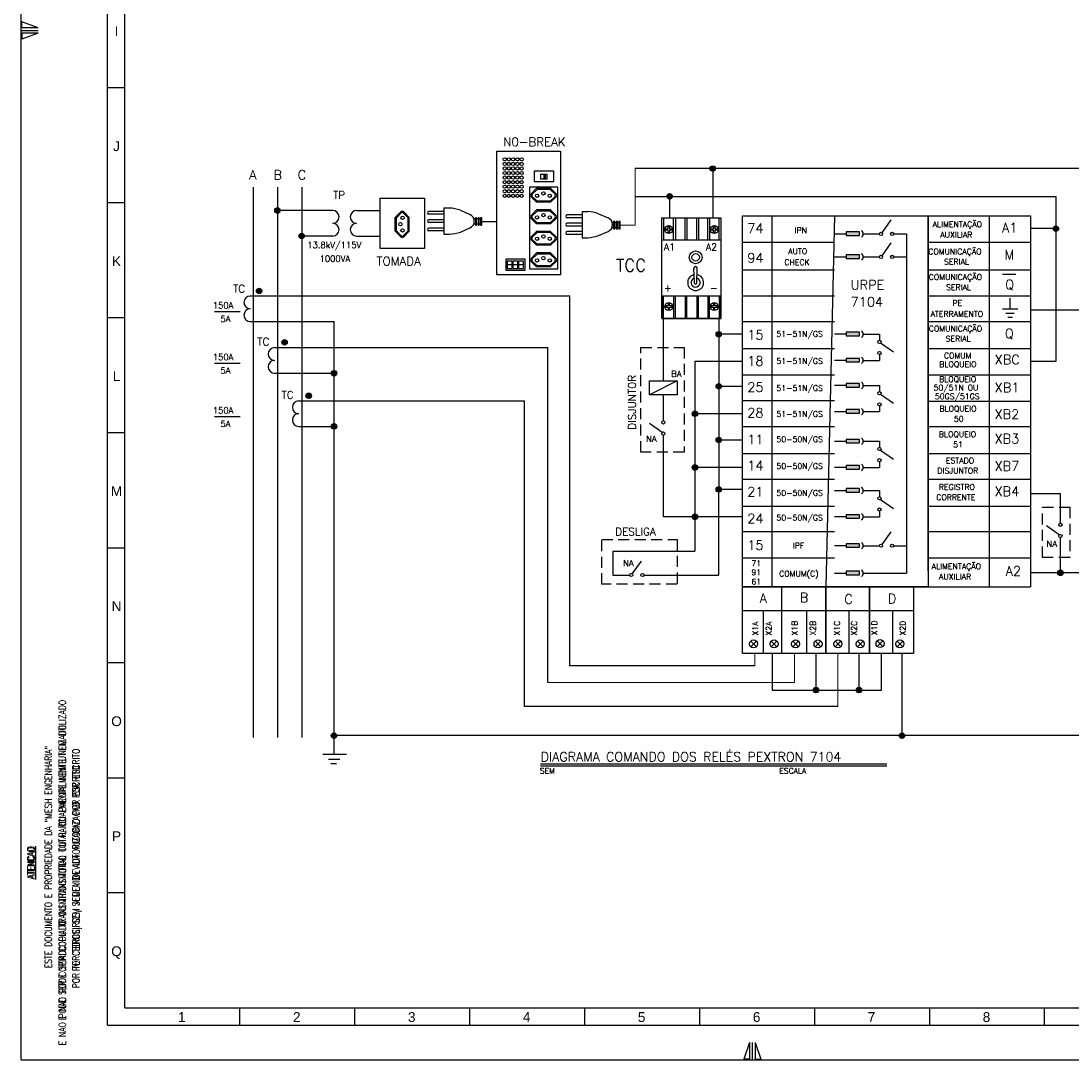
# Model space of a CAD drawing. Header units: millimetres. Extents: x 4701 to 5972, y 985 to 1750.
# Tile 1 of 9: x 4701 to 5004, y 1057 to 1357. Entities that reach past the tile are written whole.
import ezdxf
from ezdxf.enums import TextEntityAlignment as Align

# ---------------------------------------------------------------- set-up
doc = ezdxf.new("R2010")
doc.units = ezdxf.units.MM
doc.linetypes.add('DASHED', pattern=[19.05, 12.7, -6.35])
for name, color, linetype in [('CT00035', 2, 'Continuous'), ('HACHURAS', 6, 'Continuous'), ('PEN1', 1, 'Continuous'), ('PEN2', 2, 'Continuous'), ('PEN3', 3, 'Continuous'), ('PEN4', 4, 'Continuous'), ('PEN6', 6, 'Continuous'), ('TEXTO 2', 2, 'Continuous'), ('TEXTO 4', 4, 'Continuous'), ('TEXTO3', 3, 'Continuous')]:
    doc.layers.add(name, color=color, linetype=linetype)
doc.styles.add('ROMANS', font='romans.shx', dxfattribs={"height": 1.8})
doc.styles.add('ROMANS1', font='romans.shx', dxfattribs={"height": 1.8})
doc.styles.add('TEXTO STAHL', font='arial.ttf')

msp = doc.modelspace()

# ---------------------------------------------------------------- hatches: boundary and pattern name
at = {"layer": 'PEN1'}
for points in [[(4942.57, 1296.16), (4938.69, 1296.16), (4938.69, 1295.14), (4942.57, 1295.14)], [(4942.57, 1289.52), (4938.69, 1289.52), (4938.69, 1288.5), (4942.57, 1288.5)], [(4942.57, 1267.23), (4938.69, 1267.23), (4938.69, 1266.21), (4942.57, 1266.21)], [(4942.57, 1259.69), (4938.69, 1259.69), (4938.69, 1258.67), (4942.57, 1258.67)], [(4942.57, 1252.44), (4938.69, 1252.44), (4938.69, 1251.41), (4942.57, 1251.41)], [(4942.57, 1244.9), (4938.69, 1244.9), (4938.69, 1243.88), (4942.57, 1243.88)], [(4942.57, 1236.33), (4938.69, 1236.33), (4938.69, 1235.31), (4942.57, 1235.31)], [(4942.57, 1228.79), (4938.69, 1228.79), (4938.69, 1227.77), (4942.57, 1227.77)], [(4942.57, 1222.11), (4938.69, 1222.11), (4938.69, 1221.09), (4942.57, 1221.09)], [(4942.57, 1214.57), (4938.69, 1214.57), (4938.69, 1213.55), (4942.57, 1213.55)], [(4942.57, 1206.22), (4938.69, 1206.22), (4938.69, 1205.2), (4942.57, 1205.2)], [(4942.57, 1198.27), (4938.69, 1198.27), (4938.69, 1197.25), (4942.57, 1197.25)]]:
    msp.add_hatch(color=256, dxfattribs=at).paths.add_polyline_path(points)
at = {"layer": 'PEN3'}
h = msp.add_hatch(color=256, dxfattribs=at)
h.paths.add_polyline_path([(4900.22, 1315.23, 0.414214), (4899.43, 1314.44), (4900.22, 1314.44)])
h.paths.add_polyline_path([(4900.22, 1315.23), (4900.22, 1314.44), (4901, 1314.44, 0.414214)])
h.paths.add_polyline_path([(4901, 1314.44), (4899.43, 1314.44, 1)])
h = msp.add_hatch(color=256, dxfattribs=at)
h.paths.add_polyline_path([(4887.77, 1307.21, 0.414214), (4886.99, 1306.42), (4887.77, 1306.42)])
h.paths.add_polyline_path([(4887.77, 1307.21), (4887.77, 1306.42), (4888.56, 1306.42, 0.414214)])
h.paths.add_polyline_path([(4888.56, 1306.42), (4886.99, 1306.42, 1)])
h = msp.add_hatch(color=256, dxfattribs=at)
h.paths.add_polyline_path([(4774.62, 1303.14, 0.414214), (4773.83, 1302.35), (4774.62, 1302.35)])
h.paths.add_polyline_path([(4774.62, 1303.14), (4774.62, 1302.35), (4775.41, 1302.35, 0.414214)])
h.paths.add_polyline_path([(4775.41, 1302.35), (4773.83, 1302.35, 1)])
h = msp.add_hatch(color=256, dxfattribs=at)
h.paths.add_polyline_path([(4999.21, 1297.9, 0.414214), (4998.43, 1297.11), (4999.21, 1297.11)])
h.paths.add_polyline_path([(4999.21, 1297.9), (4999.21, 1297.11), (5000, 1297.11, 0.414214)])
h.paths.add_polyline_path([(5000, 1297.11), (4998.43, 1297.11, 1)])
h = msp.add_hatch(color=256, dxfattribs=at)
h.paths.add_polyline_path([(4781.62, 1295.76, 0.414214), (4780.83, 1294.98), (4781.62, 1294.98)])
h.paths.add_polyline_path([(4781.62, 1295.76), (4781.62, 1294.98), (4782.41, 1294.98, 0.414214)])
h.paths.add_polyline_path([(4782.41, 1294.98), (4780.83, 1294.98, 1)])
h = msp.add_hatch(color=256, dxfattribs=at)
h.paths.add_polyline_path([(4769.33, 1279.92, 0.414214), (4768.54, 1279.13), (4769.33, 1279.13)])
h.paths.add_polyline_path([(4769.33, 1279.92), (4769.33, 1279.13), (4770.11, 1279.13, 0.414214)])
h.paths.add_polyline_path([(4770.11, 1279.13), (4768.54, 1279.13, 1)])
h = msp.add_hatch(color=256, dxfattribs=at)
h.paths.add_polyline_path([(4901.95, 1267.45, 0.414214), (4901.17, 1266.66), (4901.95, 1266.66)])
h.paths.add_polyline_path([(4901.95, 1267.45), (4901.95, 1266.66), (4902.74, 1266.66, 0.414214)])
h.paths.add_polyline_path([(4902.74, 1266.66), (4901.17, 1266.66, 1)])
h = msp.add_hatch(color=256, dxfattribs=at)
h.paths.add_polyline_path([(4776.68, 1265.09, 0.414214), (4775.89, 1264.3), (4776.68, 1264.3)])
h.paths.add_polyline_path([(4776.68, 1265.09), (4776.68, 1264.3), (4777.47, 1264.3, 0.414214)])
h.paths.add_polyline_path([(4777.47, 1264.3), (4775.89, 1264.3, 1)])
h = msp.add_hatch(color=256, dxfattribs=at)
h.paths.add_polyline_path([(4790.95, 1256.2, 0.414214), (4790.16, 1255.41), (4790.95, 1255.41)])
h.paths.add_polyline_path([(4790.95, 1256.2), (4790.95, 1255.41), (4791.74, 1255.41, 0.414214)])
h.paths.add_polyline_path([(4791.74, 1255.41), (4790.16, 1255.41, 1)])
h = msp.add_hatch(color=256, dxfattribs=at)
h.paths.add_polyline_path([(4901.95, 1252.4, 0.414214), (4901.17, 1251.61), (4901.95, 1251.61)])
h.paths.add_polyline_path([(4901.95, 1252.4), (4901.95, 1251.61), (4902.74, 1251.61, 0.414214)])
h.paths.add_polyline_path([(4902.74, 1251.61), (4901.17, 1251.61, 1)])
h = msp.add_hatch(color=256, dxfattribs=at)
h.paths.add_polyline_path([(4783.64, 1249.68, 0.414214), (4782.85, 1248.9), (4783.64, 1248.9)])
h.paths.add_polyline_path([(4783.64, 1249.68), (4783.64, 1248.9), (4784.43, 1248.9, 0.414214)])
h.paths.add_polyline_path([(4784.43, 1248.9), (4782.85, 1248.9, 1)])
h = msp.add_hatch(color=256, dxfattribs=at)
h.paths.add_polyline_path([(4895.07, 1244.49, 0.414214), (4894.28, 1243.7), (4895.07, 1243.7)])
h.paths.add_polyline_path([(4895.07, 1244.49), (4895.07, 1243.7), (4895.86, 1243.7, 0.414214)])
h.paths.add_polyline_path([(4895.86, 1243.7), (4894.28, 1243.7, 1)])
h = msp.add_hatch(color=256, dxfattribs=at)
h.paths.add_polyline_path([(4790.95, 1240.83, 0.414214), (4790.16, 1240.04), (4790.95, 1240.04)])
h.paths.add_polyline_path([(4790.95, 1240.83), (4790.95, 1240.04), (4791.74, 1240.04, 0.414214)])
h.paths.add_polyline_path([(4791.74, 1240.04), (4790.16, 1240.04, 1)])
h = msp.add_hatch(color=256, dxfattribs=at)
h.paths.add_polyline_path([(4901.95, 1236.91, 0.414214), (4901.17, 1236.12), (4901.95, 1236.12)])
h.paths.add_polyline_path([(4901.95, 1236.91), (4901.95, 1236.12), (4902.74, 1236.12, 0.414214)])
h.paths.add_polyline_path([(4902.74, 1236.12), (4901.17, 1236.12, 1)])
h = msp.add_hatch(color=256, dxfattribs=at)
h.paths.add_polyline_path([(4895.07, 1229, 0.414214), (4894.28, 1228.21), (4895.07, 1228.21)])
h.paths.add_polyline_path([(4895.07, 1229), (4895.07, 1228.21), (4895.86, 1228.21, 0.414214)])
h.paths.add_polyline_path([(4895.86, 1228.21), (4894.28, 1228.21, 1)])
h = msp.add_hatch(color=256, dxfattribs=at)
h.paths.add_polyline_path([(4901.95, 1222.67, 0.414214), (4901.17, 1221.88), (4901.95, 1221.88)])
h.paths.add_polyline_path([(4901.95, 1222.67), (4901.95, 1221.88), (4902.74, 1221.88, 0.414214)])
h.paths.add_polyline_path([(4902.74, 1221.88), (4901.17, 1221.88, 1)])
h = msp.add_hatch(color=256, dxfattribs=at)
h.paths.add_polyline_path([(4895.07, 1214.76, 0.414214), (4894.28, 1213.97), (4895.07, 1213.97)])
h.paths.add_polyline_path([(4895.07, 1214.76), (4895.07, 1213.97), (4895.86, 1213.97, 0.414214)])
h.paths.add_polyline_path([(4895.86, 1213.97), (4894.28, 1213.97, 1)])
h = msp.add_hatch(color=256, dxfattribs=at)
h.paths.add_polyline_path([(5000.53, 1198.6, 0.414214), (4999.75, 1197.82), (5000.53, 1197.82)])
h.paths.add_polyline_path([(5000.53, 1198.6), (5000.53, 1197.82), (5001.32, 1197.82, 0.414214)])
h.paths.add_polyline_path([(5001.32, 1197.82), (4999.75, 1197.82, 1)])
h = msp.add_hatch(color=256, dxfattribs=at)
h.paths.add_polyline_path([(4929.21, 1163.99, 0.414214), (4929.99, 1163.2), (4929.99, 1163.99)])
h.paths.add_polyline_path([(4929.21, 1163.99), (4929.99, 1163.99), (4929.99, 1164.78, 0.414214)])
h.paths.add_polyline_path([(4929.99, 1164.78), (4929.99, 1163.2, 1)])
h = msp.add_hatch(color=256, dxfattribs=at)
h.paths.add_polyline_path([(4941.62, 1163.99, 0.414214), (4942.41, 1163.2), (4942.41, 1163.99)])
h.paths.add_polyline_path([(4941.62, 1163.99), (4942.41, 1163.99), (4942.41, 1164.78, 0.414214)])
h.paths.add_polyline_path([(4942.41, 1164.78), (4942.41, 1163.2, 1)])
h = msp.add_hatch(color=256, dxfattribs=at)
h.paths.add_polyline_path([(4790.95, 1151.64, 0.414214), (4790.16, 1150.85), (4790.95, 1150.85)])
h.paths.add_polyline_path([(4790.95, 1151.64), (4790.95, 1150.85), (4791.74, 1150.85, 0.414214)])
h.paths.add_polyline_path([(4791.74, 1150.85), (4790.16, 1150.85, 1)])
h = msp.add_hatch(color=256, dxfattribs=at)
h.paths.add_polyline_path([(4954.8, 1151.64, 0.414214), (4954.02, 1150.85), (4954.8, 1150.85)])
h.paths.add_polyline_path([(4954.8, 1151.64), (4954.8, 1150.85), (4955.59, 1150.85, 0.414214)])
h.paths.add_polyline_path([(4955.59, 1150.85), (4954.02, 1150.85, 1)])

# ---------------------------------------------------------------- linework, layer by layer
at = {"layer": 'HACHURAS'}
for p, q in [((4949.06, 1295.94), (4951.67, 1299.63)), ((4949.06, 1289.31), (4951.67, 1292.99)), ((4948.66, 1264.14), (4952.35, 1261.53)), ((4948.66, 1249.34), (4952.35, 1246.73)), ((4885.6, 1238.28), (4881.92, 1240.89)), ((4948.66, 1233.23), (4952.35, 1230.62)), ((4948.66, 1219.01), (4952.35, 1216.41)), ((4949.06, 1206), (4951.67, 1209.69)), ((5000.18, 1208.75), (4996.49, 1211.36)), ((4877.01, 1197.55), (4879.62, 1201.23))]:
    msp.add_line(p, q, dxfattribs=at)
at = {"layer": 'PEN1'}
for p, q in [((4700.64, 1057.28), (4700.64, 1651.28)), ((4730.64, 1072.28), (4730.64, 1636.28)), ((4700.64, 1354.28), (4705.64, 1354.28)), ((4700.91, 1355.09), (4700.91, 1356.75)), ((4705.64, 1355.09), (4700.91, 1356.75)), ((4705.64, 1355.09), (4700.91, 1355.09)), ((4705.64, 1353.46), (4700.91, 1353.46)), ((4700.91, 1353.46), (4700.91, 1351.8)), ((4705.64, 1353.46), (4700.91, 1351.8)), ((4730.64, 1337.69), (4725.64, 1337.69)), ((4730.64, 1304.51), (4725.64, 1304.51)), ((4917.23, 1300.84), (4917.23, 1193.75)), ((4935.37, 1300.84), (4932.8, 1193.75)), ((4962.32, 1300.84), (4991.87, 1300.84)), ((4962.32, 1198.38), (4962.32, 1300.84)), ((4979.98, 1300.84), (4979.98, 1193.75)), ((4991.87, 1300.84), (4991.87, 1193.75)), ((4935.37, 1295.65), (4938.69, 1295.65)), ((4908.83, 1293.24), (4935.37, 1293.24)), ((4962.32, 1293.24), (4991.87, 1293.24)), ((4935.37, 1289.01), (4938.69, 1289.01)), ((4908.83, 1285.26), (4935.37, 1285.26)), ((4962.32, 1285.26), (4991.87, 1285.26)), ((4908.83, 1277.69), (4935.37, 1277.69)), ((4962.32, 1277.69), (4991.87, 1277.69)), ((4756.47, 1273.21), (4763.88, 1273.21)), ((4730.64, 1271.34), (4725.64, 1271.34)), ((4908.83, 1270.31), (4935.37, 1270.31)), ((4962.32, 1270.31), (4991.87, 1270.31)), ((4908.83, 1262.53), (4935.37, 1262.53)), ((4962.32, 1262.53), (4991.87, 1262.53)), ((4756.47, 1258.31), (4763.88, 1258.31)), ((4908.83, 1254.96), (4935.37, 1254.96)), ((4962.32, 1254.96), (4991.87, 1254.96)), ((4889.96, 1253.21), (4881.96, 1249.21)), ((4908.83, 1247.58), (4935.37, 1247.58)), ((4962.32, 1247.3), (4991.87, 1247.3)), ((4756.47, 1242.94), (4763.88, 1242.94)), ((4908.83, 1240), (4935.37, 1240)), ((4962.32, 1240), (4991.87, 1240)), ((4730.64, 1238.16), (4725.64, 1238.16)), ((4908.83, 1232.23), (4935.37, 1232.23)), ((4962.32, 1232.23), (4991.87, 1232.23)), ((4908.83, 1224.85), (4935.37, 1224.85)), ((4962.32, 1224.85), (4991.87, 1224.85)), ((4908.83, 1217.08), (4935.37, 1217.08)), ((4962.32, 1217.08), (4991.87, 1217.08)), ((4908.83, 1209.7), (4935.37, 1209.7)), ((4962.32, 1209.7), (4991.87, 1209.7)), ((4730.64, 1204.98), (4725.64, 1204.98)), ((4908.83, 1202.12), (4935.37, 1202.12)), ((4962.32, 1202.12), (4991.87, 1202.12)), ((4908.83, 1193.75), (4991.87, 1193.75)), ((4908.83, 1186.98), (4958.12, 1186.98)), ((4914.78, 1186.98), (4914.78, 1174.51)), ((4927.3, 1186.98), (4927.3, 1174.51)), ((4939.47, 1186.98), (4939.47, 1174.51)), ((4952.03, 1186.98), (4952.03, 1174.51)), ((4911.17, 1176.51), (4912.8, 1178.14)), ((4912.8, 1176.51), (4911.17, 1178.14)), ((4917.09, 1176.51), (4918.72, 1178.14)), ((4918.72, 1176.51), (4917.09, 1178.14)), ((4923.3, 1176.51), (4924.94, 1178.14)), ((4924.94, 1176.51), (4923.3, 1178.14)), ((4929.77, 1176.51), (4931.4, 1178.14)), ((4931.4, 1176.51), (4929.77, 1178.14)), ((4935.51, 1176.51), (4937.15, 1178.14)), ((4937.15, 1176.51), (4935.51, 1178.14)), ((4941.95, 1176.51), (4943.58, 1178.14)), ((4943.58, 1176.51), (4941.95, 1178.14)), ((4947.66, 1176.59), (4949.29, 1178.23)), ((4949.29, 1176.59), (4947.66, 1178.23)), ((4953.39, 1176.51), (4955.03, 1178.14)), ((4955.03, 1176.51), (4953.39, 1178.14)), ((4730.64, 1171.81), (4725.64, 1171.81)), ((4730.64, 1138.63), (4725.64, 1138.63)), ((4730.64, 1105.46), (4725.64, 1105.46)), ((4730.64, 1072.28), (5526.64, 1072.28)), ((4763.81, 1067.28), (4763.81, 1072.28)), ((4796.97, 1067.28), (4796.97, 1072.28)), ((4830.14, 1067.28), (4830.14, 1072.28)), ((4863.31, 1067.28), (4863.31, 1072.28)), ((4896.47, 1067.28), (4896.47, 1072.28)), ((4929.64, 1067.28), (4929.64, 1072.28)), ((4962.81, 1067.28), (4962.81, 1072.28)), ((4995.97, 1067.28), (4995.97, 1072.28)), ((4910.82, 1062.28), (4909.16, 1057.55)), ((4910.82, 1062.28), (4910.82, 1057.55)), ((4911.64, 1057.28), (4911.64, 1062.28)), ((4912.45, 1062.28), (4912.45, 1057.55)), ((4912.45, 1062.28), (4914.11, 1057.55)), ((4700.64, 1057.28), (5541.64, 1057.28)), ((4910.82, 1057.55), (4909.16, 1057.55)), ((4912.45, 1057.55), (4914.11, 1057.55))]:
    msp.add_line(p, q, dxfattribs=at)
at = {"layer": 'PEN1', "color": 1}
for p, q in [((4849.41, 1308.75), (4847.8, 1307.19)), ((4853.43, 1308.75), (4849.41, 1308.75)), ((4853.43, 1308.75), (4855.04, 1307.19)), ((4849.41, 1304.73), (4847.8, 1306.28)), ((4849.55, 1308.42), (4848.03, 1306.95)), ((4849.55, 1305.06), (4848.03, 1306.52)), ((4853.3, 1308.42), (4849.55, 1308.42)), ((4853.3, 1308.42), (4854.81, 1306.95)), ((4853.3, 1305.06), (4854.81, 1306.52)), ((4853.43, 1304.73), (4855.04, 1306.28)), ((4853.43, 1304.73), (4849.41, 1304.73)), ((4853.43, 1304.73), (4849.41, 1304.73)), ((4853.3, 1305.06), (4849.55, 1305.06)), ((4808.62, 1300.37), (4810.18, 1301.98)), ((4808.62, 1296.35), (4808.62, 1300.37)), ((4808.95, 1300.23), (4810.41, 1301.75)), ((4808.95, 1296.48), (4808.95, 1300.23)), ((4812.31, 1300.23), (4810.85, 1301.75)), ((4812.64, 1300.37), (4811.09, 1301.98)), ((4812.31, 1296.48), (4812.31, 1300.23)), ((4812.64, 1296.35), (4812.64, 1300.37)), ((4812.64, 1296.35), (4812.64, 1300.37)), ((4822.65, 1302.07), (4818.33, 1302.07)), ((4822.65, 1301.26), (4818.33, 1301.26)), ((4822.65, 1299.68), (4818.33, 1299.68)), ((4831.73, 1299.9), (4831.33, 1299.9)), ((4832.49, 1299.9), (4832.09, 1299.9)), ((4833.25, 1299.9), (4832.85, 1299.9)), ((4849.41, 1302.5), (4847.8, 1300.95)), ((4849.41, 1298.48), (4847.8, 1300.04)), ((4849.55, 1302.17), (4848.03, 1300.71)), ((4849.55, 1298.81), (4848.03, 1300.28)), ((4853.43, 1302.5), (4849.41, 1302.5)), ((4853.3, 1302.17), (4849.55, 1302.17)), ((4853.3, 1302.17), (4854.81, 1300.71)), ((4853.3, 1298.81), (4854.81, 1300.28)), ((4853.43, 1302.5), (4855.04, 1300.95)), ((4853.43, 1298.48), (4855.04, 1300.04)), ((4862.54, 1301.06), (4858.22, 1301.06)), ((4862.54, 1300.25), (4858.22, 1300.25)), ((4822.65, 1298.87), (4818.33, 1298.87)), ((4822.65, 1297.29), (4818.33, 1297.29)), ((4831.73, 1298.4), (4831.23, 1298.4)), ((4832.49, 1298.4), (4832.09, 1298.4)), ((4833.25, 1298.4), (4832.85, 1298.4)), ((4853.43, 1298.48), (4849.41, 1298.48)), ((4853.43, 1298.48), (4849.41, 1298.48)), ((4853.3, 1298.81), (4849.55, 1298.81)), ((4862.54, 1298.67), (4858.22, 1298.67)), ((4862.54, 1297.86), (4858.22, 1297.86)), ((4871.62, 1297.39), (4871.13, 1297.39)), ((4871.62, 1298.89), (4871.22, 1298.89)), ((4872.39, 1298.89), (4871.98, 1298.89)), ((4872.39, 1297.39), (4871.98, 1297.39)), ((4873.15, 1298.89), (4872.74, 1298.89)), ((4873.15, 1297.39), (4872.74, 1297.39)), ((4808.62, 1296.35), (4810.18, 1294.74)), ((4808.95, 1296.48), (4810.41, 1294.97)), ((4812.31, 1296.48), (4810.85, 1294.97)), ((4812.64, 1296.35), (4811.09, 1294.74)), ((4822.65, 1296.48), (4818.33, 1296.48)), ((4849.41, 1296.33), (4847.8, 1294.78)), ((4849.41, 1292.31), (4847.8, 1293.87)), ((4849.55, 1296), (4848.03, 1294.54)), ((4849.55, 1292.64), (4848.03, 1294.1)), ((4853.43, 1296.33), (4849.41, 1296.33)), ((4853.3, 1296), (4849.55, 1296)), ((4853.3, 1296), (4854.81, 1294.54)), ((4853.3, 1292.64), (4854.81, 1294.1)), ((4853.43, 1296.33), (4855.04, 1294.78)), ((4853.43, 1292.31), (4855.04, 1293.87)), ((4862.54, 1296.28), (4858.22, 1296.28)), ((4862.54, 1295.47), (4858.22, 1295.47)), ((4853.43, 1292.31), (4849.41, 1292.31)), ((4853.43, 1292.31), (4849.41, 1292.31)), ((4853.3, 1292.64), (4849.55, 1292.64)), ((4849.41, 1290.09), (4847.8, 1288.53)), ((4849.41, 1286.07), (4847.8, 1287.62)), ((4849.55, 1289.76), (4848.03, 1288.3)), ((4849.55, 1286.4), (4848.03, 1287.86)), ((4853.43, 1290.09), (4849.41, 1290.09)), ((4853.3, 1289.76), (4849.55, 1289.76)), ((4853.3, 1289.76), (4854.81, 1288.3)), ((4853.3, 1286.4), (4854.81, 1287.86)), ((4853.43, 1290.09), (4855.04, 1288.53)), ((4853.43, 1286.07), (4855.04, 1287.62)), ((4853.43, 1286.07), (4849.41, 1286.07)), ((4853.43, 1286.07), (4849.41, 1286.07)), ((4853.3, 1286.4), (4849.55, 1286.4)), ((4894.96, 1281.4), (4894.79, 1285.67)), ((4895.58, 1281.4), (4895.75, 1285.67)), ((4950.48, 1142.04), (4850.49, 1142.04))]:
    msp.add_line(p, q, dxfattribs=at)
for points in [[(4854.32, 1313.7), (4848.72, 1313.7), (4848.72, 1310.72), (4854.32, 1310.72)], [(4852.43, 1312.74), (4850.48, 1312.74), (4850.48, 1311.51), (4852.43, 1311.51)], [(4851.95, 1312.74), (4851.45, 1312.74), (4851.45, 1311.51), (4851.95, 1311.51)], [(4855.53, 1309.07), (4847.32, 1309.07), (4847.32, 1285.52), (4855.53, 1285.52)], [(4832.09, 1300.23), (4831.73, 1300.23), (4831.73, 1298.08), (4832.09, 1298.08)], [(4832.85, 1300.23), (4832.49, 1300.23), (4832.49, 1298.08), (4832.85, 1298.08)], [(4833.61, 1300.23), (4833.25, 1300.23), (4833.25, 1298.08), (4833.61, 1298.08)], [(4885.49, 1300.24), (4902.57, 1300.24), (4902.57, 1271.23), (4885.49, 1271.23)], [(4885.49, 1300.24), (4902.57, 1300.24), (4902.57, 1293.82), (4885.49, 1293.82)], [(4885.49, 1300.24), (4886.03, 1300.24), (4886.03, 1293.82), (4885.49, 1293.82)], [(4888.91, 1300.24), (4889.45, 1300.24), (4889.45, 1293.82), (4888.91, 1293.82)], [(4892.22, 1300.24), (4892.75, 1300.24), (4892.75, 1293.82), (4892.22, 1293.82)], [(4895.61, 1300.24), (4896.15, 1300.24), (4896.15, 1293.82), (4895.61, 1293.82)], [(4898.75, 1300.24), (4899.29, 1300.24), (4899.29, 1293.82), (4898.75, 1293.82)], [(4902.03, 1300.24), (4902.57, 1300.24), (4902.57, 1293.82), (4902.03, 1293.82)], [(4871.98, 1299.21), (4871.62, 1299.21), (4871.62, 1297.06), (4871.98, 1297.06)], [(4872.74, 1299.21), (4872.39, 1299.21), (4872.39, 1297.06), (4872.74, 1297.06)], [(4873.5, 1299.21), (4873.15, 1299.21), (4873.15, 1297.06), (4873.5, 1297.06)], [(4846.08, 1288.31), (4840.54, 1288.31), (4840.54, 1285.17), (4846.08, 1285.17)], [(4842.35, 1287.76), (4840.91, 1287.76), (4840.91, 1286.78), (4842.35, 1286.78)], [(4844, 1287.76), (4842.57, 1287.76), (4842.57, 1286.78), (4844, 1286.78)], [(4845.66, 1287.76), (4844.22, 1287.76), (4844.22, 1286.78), (4845.66, 1286.78)], [(4842.35, 1286.63), (4840.91, 1286.63), (4840.91, 1285.64), (4842.35, 1285.64)], [(4844, 1286.63), (4842.57, 1286.63), (4842.57, 1285.64), (4844, 1285.64)], [(4845.66, 1286.63), (4844.22, 1286.63), (4844.22, 1285.64), (4845.66, 1285.64)], [(4885.49, 1271.23), (4902.57, 1271.23), (4902.57, 1277.66), (4885.49, 1277.66)], [(4885.49, 1271.23), (4886.03, 1271.23), (4886.03, 1277.66), (4885.49, 1277.66)], [(4888.91, 1271.23), (4889.45, 1271.23), (4889.45, 1277.66), (4888.91, 1277.66)], [(4892.22, 1271.23), (4892.75, 1271.23), (4892.75, 1277.66), (4892.22, 1277.66)], [(4895.61, 1271.23), (4896.15, 1271.23), (4896.15, 1277.66), (4895.61, 1277.66)], [(4898.75, 1271.23), (4899.29, 1271.23), (4899.29, 1277.66), (4898.75, 1277.66)], [(4902.03, 1271.23), (4902.57, 1271.23), (4902.57, 1277.66), (4902.03, 1277.66)]]:
    msp.add_lwpolyline(points, close=True, dxfattribs=at)
at = {"layer": 'PEN1'}
for points in [[(4908.83, 1300.84), (4962.32, 1300.84), (4962.32, 1193.75), (4908.83, 1193.75)], [(4938.69, 1295.14), (4942.57, 1295.14), (4942.57, 1296.16), (4938.69, 1296.16)], [(4938.69, 1288.5), (4942.57, 1288.5), (4942.57, 1289.52), (4938.69, 1289.52)], [(4938.69, 1266.21), (4942.57, 1266.21), (4942.57, 1267.23), (4938.69, 1267.23)], [(4938.69, 1258.67), (4942.57, 1258.67), (4942.57, 1259.69), (4938.69, 1259.69)], [(4938.69, 1251.41), (4942.57, 1251.41), (4942.57, 1252.44), (4938.69, 1252.44)], [(4938.69, 1243.88), (4942.57, 1243.88), (4942.57, 1244.9), (4938.69, 1244.9)], [(4938.69, 1235.31), (4942.57, 1235.31), (4942.57, 1236.33), (4938.69, 1236.33)], [(4938.69, 1227.77), (4942.57, 1227.77), (4942.57, 1228.79), (4938.69, 1228.79)], [(4938.69, 1221.09), (4942.57, 1221.09), (4942.57, 1222.11), (4938.69, 1222.11)], [(4938.69, 1213.55), (4942.57, 1213.55), (4942.57, 1214.57), (4938.69, 1214.57)], [(4938.69, 1205.2), (4942.57, 1205.2), (4942.57, 1206.22), (4938.69, 1206.22)], [(4938.69, 1197.25), (4942.57, 1197.25), (4942.57, 1198.27), (4938.69, 1198.27)], [(4908.83, 1174.51), (4908.83, 1193.75), (4958.12, 1193.75), (4958.12, 1174.51)], [(4932.8, 1193.75), (4932.8, 1174.51), (4920.14, 1174.51), (4920.14, 1193.75)], [(4945.46, 1193.75), (4945.46, 1174.51), (4932.8, 1174.51), (4932.8, 1193.75)], [(4958.12, 1193.75), (4958.12, 1174.51), (4945.46, 1174.51), (4945.46, 1193.75)]]:
    msp.add_lwpolyline(points, close=True, dxfattribs=at)
at = {"layer": 'PEN1', "color": 1}
for points in [[(4887.34, 1296.68), (4886.65, 1296.68), (4886.65, 1297.03), (4887.34, 1297.03)], [(4887.34, 1297.03), (4887.34, 1297.76), (4887.7, 1297.76), (4887.7, 1297.03)], [(4887.7, 1296.68), (4887.7, 1296.02), (4887.34, 1296.02), (4887.34, 1296.68)], [(4887.7, 1297.03), (4888.38, 1297.03), (4888.38, 1296.68), (4887.7, 1296.68)], [(4900.47, 1296.68), (4899.78, 1296.68), (4899.78, 1297.03), (4900.47, 1297.03)], [(4900.47, 1297.03), (4900.47, 1297.76), (4900.82, 1297.76), (4900.82, 1297.03)], [(4900.82, 1296.68), (4900.82, 1296.02), (4900.47, 1296.02), (4900.47, 1296.68)], [(4900.82, 1297.03), (4901.51, 1297.03), (4901.51, 1296.68), (4900.82, 1296.68)], [(4887.7, 1274.8), (4887.7, 1275.45), (4887.34, 1275.45), (4887.34, 1274.8)], [(4900.82, 1274.8), (4900.82, 1275.45), (4900.47, 1275.45), (4900.47, 1274.8)], [(4887.34, 1274.8), (4886.65, 1274.8), (4886.65, 1274.44), (4887.34, 1274.44)], [(4887.34, 1274.44), (4887.34, 1273.72), (4887.7, 1273.72), (4887.7, 1274.44)], [(4887.7, 1274.44), (4888.38, 1274.44), (4888.38, 1274.8), (4887.7, 1274.8)], [(4900.47, 1274.8), (4899.78, 1274.8), (4899.78, 1274.44), (4900.47, 1274.44)], [(4900.47, 1274.44), (4900.47, 1273.72), (4900.82, 1273.72), (4900.82, 1274.44)], [(4900.82, 1274.44), (4901.51, 1274.44), (4901.51, 1274.8), (4900.82, 1274.8)]]:
    msp.add_lwpolyline(points, dxfattribs=at)
for centre, radius in [((4840.19, 1317.11), 0.467), ((4840.19, 1315.79), 0.467), ((4840.19, 1314.47), 0.467), ((4841.39, 1317.11), 0.467), ((4841.39, 1315.79), 0.467), ((4841.39, 1314.47), 0.467), ((4842.61, 1317.11), 0.467), ((4842.61, 1315.79), 0.467), ((4842.61, 1314.47), 0.467), ((4843.86, 1317.11), 0.467), ((4843.86, 1315.79), 0.467), ((4843.86, 1314.47), 0.467), ((4845.1, 1317.11), 0.467), ((4845.1, 1315.79), 0.467), ((4845.1, 1314.47), 0.467), ((4840.19, 1313.16), 0.467), ((4840.19, 1311.84), 0.467), ((4841.39, 1313.16), 0.467), ((4841.39, 1311.84), 0.467), ((4842.61, 1313.16), 0.467), ((4842.61, 1311.84), 0.467), ((4843.86, 1313.16), 0.467), ((4843.86, 1311.84), 0.467), ((4845.1, 1313.16), 0.467), ((4845.1, 1311.84), 0.467), ((4840.19, 1310.52), 0.467), ((4840.19, 1309.21), 0.467), ((4841.39, 1310.52), 0.467), ((4841.39, 1309.21), 0.467), ((4842.61, 1310.52), 0.467), ((4842.61, 1309.21), 0.467), ((4843.86, 1310.52), 0.467), ((4843.86, 1309.21), 0.467), ((4845.1, 1310.52), 0.467), ((4845.1, 1309.21), 0.467), ((4840.19, 1307.89), 0.467), ((4840.19, 1306.58), 0.467), ((4841.39, 1307.89), 0.467), ((4841.39, 1306.58), 0.467), ((4842.61, 1307.89), 0.467), ((4842.61, 1306.58), 0.467), ((4843.86, 1307.89), 0.467), ((4843.86, 1306.58), 0.467), ((4845.1, 1307.89), 0.467), ((4845.1, 1306.58), 0.467), ((4849.53, 1306.61), 0.484), ((4851.37, 1307.26), 0.484), ((4853.19, 1306.61), 0.484), ((4810.75, 1300.24), 0.484), ((4849.53, 1300.37), 0.484), ((4851.37, 1301.02), 0.484), ((4853.19, 1300.37), 0.484), ((4810.11, 1298.4), 0.484), ((4810.75, 1296.59), 0.484), ((4887.52, 1296.86), 1.16), ((4900.65, 1296.86), 1.16), ((4849.53, 1294.2), 0.484), ((4851.37, 1294.85), 0.484), ((4853.19, 1294.2), 0.484), ((4895.28, 1288.83), 1.84), ((4849.53, 1287.96), 0.484), ((4851.37, 1288.6), 0.484), ((4853.19, 1287.96), 0.484), ((4895.28, 1288.83), 1.07), ((4887.52, 1274.62), 1.16), ((4900.65, 1274.62), 1.16)]:
    msp.add_circle(centre, radius, dxfattribs=at)
at = {"layer": 'PEN1'}
for centre, radius in [((4948.77, 1295.59), 0.463), ((4951.98, 1295.59), 0.463), ((4948.77, 1288.95), 0.463), ((4951.98, 1288.95), 0.463), ((4948.3, 1264.43), 0.463), ((4948.3, 1261.22), 0.463), ((4948.3, 1249.63), 0.463), ((4948.3, 1246.42), 0.463), ((4885.96, 1241.2), 0.463), ((4885.96, 1237.99), 0.463), ((4948.3, 1233.53), 0.463), ((4948.3, 1230.31), 0.463), ((4948.3, 1219.31), 0.463), ((4948.3, 1216.09), 0.463), ((5000.53, 1211.67), 0.463), ((5000.53, 1208.45), 0.463), ((4948.77, 1205.65), 0.463), ((4951.98, 1205.65), 0.463), ((4876.72, 1197.19), 0.463), ((4879.93, 1197.19), 0.463), ((4911.98, 1177.33), 1.16), ((4917.91, 1177.33), 1.16), ((4924.12, 1177.33), 1.16), ((4930.59, 1177.33), 1.16), ((4936.33, 1177.33), 1.16), ((4942.76, 1177.33), 1.16), ((4948.48, 1177.41), 1.16), ((4954.21, 1177.33), 1.16)]:
    msp.add_circle(centre, radius, dxfattribs=at)
at = {"layer": 'PEN1', "color": 1}
for centre, radius, start, end in [((4848.37, 1306.74), 0.725, 141.1271, 218.8729), ((4848.37, 1306.74), 0.395, 141.1271, 218.8729), ((4854.48, 1306.74), 0.395, 321.1271, 38.8729), ((4854.48, 1306.74), 0.725, 321.1271, 38.8729), ((4810.63, 1301.41), 0.725, 51.1271, 128.8729), ((4810.63, 1301.41), 0.395, 51.1271, 128.8729), ((4818.33, 1301.67), 0.408, 90, 270), ((4818.33, 1299.28), 0.408, 90, 270), ((4848.37, 1300.49), 0.725, 141.1271, 218.8729), ((4848.37, 1300.49), 0.395, 141.1271, 218.8729), ((4854.48, 1300.49), 0.395, 321.1271, 38.8729), ((4854.48, 1300.49), 0.725, 321.1271, 38.8729), ((4858.22, 1300.65), 0.408, 90, 270), ((4818.33, 1296.88), 0.408, 90, 270), ((4858.22, 1298.26), 0.408, 90, 270), ((4810.63, 1295.3), 0.725, 231.1271, 308.8729), ((4810.63, 1295.3), 0.395, 231.1271, 308.8729), ((4848.37, 1294.32), 0.725, 141.1271, 218.8729), ((4848.37, 1294.32), 0.395, 141.1271, 218.8729), ((4854.48, 1294.32), 0.395, 321.1271, 38.8729), ((4854.48, 1294.32), 0.725, 321.1271, 38.8729), ((4858.22, 1295.87), 0.408, 90, 270), ((4848.37, 1288.08), 0.725, 141.1271, 218.8729), ((4848.37, 1288.08), 0.395, 141.1271, 218.8729), ((4854.48, 1288.08), 0.395, 321.1271, 38.8729), ((4854.48, 1288.08), 0.725, 321.1271, 38.8729), ((4895.27, 1285.67), 0.481, 0, 180), ((4895.28, 1281.57), 2.31, 100.3157, 79.9296), ((4895.28, 1281.57), 1.32, 106.4393, 73.9988), ((4895.27, 1281.4), 0.311, 180, 355.4377)]:
    msp.add_arc(centre, radius, start, end, dxfattribs=at)
at = {"layer": 'PEN1'}
for centre in [(4942.53, 1295.59), (4942.53, 1288.95), (4942.53, 1266.66), (4942.53, 1259.12), (4942.53, 1251.86), (4942.53, 1244.32), (4942.53, 1235.76), (4942.53, 1228.22), (4942.53, 1221.54), (4942.53, 1214), (4942.53, 1205.65), (4942.53, 1197.7)]:
    msp.add_arc(centre, 1.13, 303.7367, 56.2633, dxfattribs=at)
at = {"layer": 'PEN2'}
for p, q in [((4822.65, 1303.07), (4822.65, 1295.48)), ((4822.65, 1303.07), (4824.24, 1303.07)), ((4827.4, 1302.42), (4830.1, 1301.22)), ((4862.54, 1302.06), (4862.54, 1294.47)), ((4862.54, 1302.06), (4864.13, 1302.06)), ((4867.3, 1301.41), (4870, 1300.21)), ((4827.4, 1296.13), (4830.1, 1297.33)), ((4822.65, 1295.48), (4824.24, 1295.48)), ((4862.54, 1294.47), (4864.13, 1294.47)), ((4867.3, 1295.12), (4870, 1296.32))]:
    msp.add_line(p, q, dxfattribs=at)
for centre, radius, start, end in [((4823.16, 1289.76), 13.35, 71.4662, 85.363), ((4829.34, 1299.28), 2.09, 291.4608, 68.5392), ((4863.05, 1288.75), 13.35, 71.4662, 85.363), ((4869.24, 1298.26), 2.09, 291.4608, 68.5392), ((4823.16, 1308.79), 13.35, 274.637, 288.5338), ((4863.05, 1307.78), 13.35, 274.637, 288.5338)]:
    msp.add_arc(centre, radius, start, end, dxfattribs=at)
at = {"layer": 'PEN3'}
for p, q in [((4877.86, 1314.56), (5008.79, 1314.56)), ((4900.22, 1314.56), (4900.22, 1300.24)), ((4877.86, 1306.42), (4999.21, 1306.42)), ((4887.77, 1306.42), (4887.77, 1300.24)), ((4999.21, 1306.42), (4999.21, 1258.74)), ((4788.04, 1302.35), (4774.62, 1302.35)), ((4790.56, 1302.35), (4788.04, 1302.35)), ((4797.46, 1302.35), (4799.98, 1302.35)), ((4799.98, 1302.35), (4804.27, 1302.35)), ((4999.21, 1297.11), (4991.87, 1297.11)), ((4788.04, 1294.98), (4781.62, 1294.98)), ((4790.56, 1294.98), (4788.04, 1294.98)), ((4797.46, 1294.98), (4799.98, 1294.98)), ((4799.98, 1294.98), (4804.27, 1294.98)), ((4983.78, 1283.98), (4987.65, 1283.98)), ((4766.78, 1277.69), (4769.3, 1277.69)), ((4766.78, 1277.69), (4769.3, 1277.69)), ((4768.04, 1277.69), (4858.98, 1277.69)), ((4858.98, 1170.97), (4858.98, 1277.69)), ((4986.04, 1273.95), (4986.04, 1277.06)), ((4983.82, 1273.95), (4988.26, 1273.95)), ((4984.75, 1272.71), (4987.19, 1272.71)), ((4991.87, 1273.68), (5011.71, 1273.68)), ((4766.78, 1270.31), (4769.3, 1270.31)), ((4769.3, 1270.31), (4790.95, 1270.31)), ((4790.95, 1145.54), (4790.95, 1270.31)), ((4885.96, 1253.21), (4885.96, 1271.23)), ((4901.95, 1271.23), (4901.95, 1221.88)), ((4985.31, 1271.62), (4986.74, 1271.62)), ((4908.83, 1266.66), (4901.95, 1266.66)), ((4773.78, 1262.79), (4776.3, 1262.79)), ((4776.3, 1262.79), (4852.62, 1262.79)), ((4852.62, 1166.19), (4852.62, 1262.79)), ((4895.07, 1258.75), (4895.07, 1204.07)), ((4908.83, 1258.75), (4895.07, 1258.75)), ((4999.21, 1258.74), (4991.87, 1258.74)), ((4773.78, 1255.41), (4776.3, 1255.41)), ((4776.3, 1255.41), (4790.95, 1255.41)), ((4908.83, 1251.61), (4901.95, 1251.61)), ((4780.78, 1247.42), (4783.3, 1247.42)), ((4780.78, 1247.42), (4783.3, 1247.42)), ((4783.3, 1247.42), (4845.87, 1247.42)), ((4845.87, 1159.23), (4845.87, 1247.42)), ((4908.83, 1243.7), (4895.07, 1243.7)), ((4780.78, 1240.04), (4783.3, 1240.04)), ((4783.3, 1240.04), (4790.95, 1240.04)), ((4885.96, 1213.97), (4885.96, 1237.52)), ((4908.83, 1236.12), (4901.95, 1236.12)), ((4908.83, 1228.21), (4895.07, 1228.21)), ((4908.83, 1221.88), (4901.95, 1221.88)), ((4901.95, 1197.19), (4901.95, 1221.88)), ((4991.87, 1220.71), (5000.57, 1220.71)), ((5000.57, 1212.13), (5000.57, 1220.71)), ((4908.83, 1213.97), (4885.96, 1213.97)), ((5000.53, 1197.82), (5000.53, 1207.99)), ((4871.38, 1204.07), (4895.07, 1204.07)), ((4880.39, 1197.19), (4901.95, 1197.19)), ((5008.79, 1197.82), (4991.87, 1197.82)), ((4917.34, 1174.51), (4917.34, 1163.99)), ((4929.99, 1174.51), (4929.99, 1163.99)), ((4942.41, 1174.51), (4942.41, 1163.99)), ((4948.91, 1163.99), (4948.91, 1174.51)), ((4954.8, 1174.51), (4954.8, 1150.85)), ((4912.32, 1170.97), (4858.98, 1170.97)), ((4917.34, 1163.99), (4948.91, 1163.99)), ((4936.33, 1159.23), (4845.87, 1159.23)), ((5011.71, 1150.85), (4790.95, 1150.85))]:
    msp.add_line(p, q, dxfattribs=at)
at = {"layer": 'PEN3', "lineweight": 13, "ltscale": 0.25}
for p, q in [((4877.86, 1314.56), (4877.86, 1298.14)), ((4877.86, 1298.14), (4873.5, 1298.14)), ((4912.32, 1174.51), (4912.32, 1170.97)), ((4923.78, 1166.19), (4923.78, 1174.51)), ((4936.33, 1174.51), (4936.33, 1159.23)), ((4852.62, 1166.19), (4923.78, 1166.19))]:
    msp.add_line(p, q, dxfattribs=at)
at = {"layer": 'PEN3'}
msp.add_lwpolyline([(4837.89, 1319.5), (4856.29, 1319.5), (4856.29, 1283.76), (4837.89, 1283.76)], close=True, dxfattribs=at)
for centre in [(4900.22, 1314.44), (4887.77, 1306.42), (4774.62, 1302.35), (4999.21, 1297.11), (4781.62, 1294.98), (4769.33, 1279.13), (4901.95, 1266.66), (4776.68, 1264.3), (4790.95, 1255.41), (4901.95, 1251.61), (4783.64, 1248.9), (4895.07, 1243.7), (4790.95, 1240.04), (4901.95, 1236.12), (4895.07, 1228.21), (4901.95, 1221.88), (4895.07, 1213.97), (5000.53, 1197.82), (4929.99, 1163.99), (4942.41, 1163.99), (4790.95, 1150.85), (4954.8, 1150.85)]:
    msp.add_circle(centre, 0.788, dxfattribs=at)
for centre, start, end in [((4790.56, 1300.51), 270, 90), ((4797.46, 1300.51), 90, 270), ((4790.56, 1296.82), 270, 90), ((4797.46, 1296.82), 90, 270), ((4766.78, 1275.84), 90, 270), ((4766.78, 1272.15), 90, 270), ((4773.78, 1260.94), 90, 270), ((4773.78, 1257.25), 90, 270), ((4780.78, 1245.58), 90, 270), ((4780.78, 1241.89), 90, 270)]:
    msp.add_arc(centre, 1.84, start, end, dxfattribs=at)
at = {"layer": 'PEN4'}
for p, q in [((4787.76, 1145.54), (4794.56, 1145.54)), ((4789.39, 1144.09), (4792.58, 1144.09)), ((4790.07, 1142.86), (4791.66, 1142.86))]:
    msp.add_line(p, q, dxfattribs=at)
at = {"layer": 'PEN6'}
for p, q in [((4725.64, 1067.28), (4725.64, 1641.28)), ((4767.62, 1309.05), (4767.62, 1150.34)), ((4774.62, 1309.05), (4774.62, 1150.34)), ((4781.62, 1309.05), (4781.62, 1150.34)), ((4725.64, 1067.28), (5531.64, 1067.28))]:
    msp.add_line(p, q, dxfattribs=at)
at = {"layer": 'TEXTO 2'}
for points in [[(4804.25, 1305.94), (4817.02, 1305.94), (4817.02, 1291.39), (4804.25, 1291.39)], [(4889.96, 1249.21), (4881.96, 1249.21), (4881.96, 1253.21), (4889.96, 1253.21)]]:
    msp.add_lwpolyline(points, close=True, dxfattribs=at)
at = {"layer": 'TEXTO 2', "linetype": 'DASHED', "ltscale": 0.25}
for points in [[(4879.49, 1262.85), (4892, 1262.85), (4892, 1232.63), (4879.49, 1232.63)], [(4995.36, 1216.76), (5003.2, 1216.76), (5003.2, 1202.27), (4995.36, 1202.27)], [(4889.94, 1207.47), (4889.94, 1194.52), (4868.18, 1194.52), (4868.18, 1207.47)]]:
    msp.add_lwpolyline(points, close=True, dxfattribs=at)
at = {"layer": 'TEXTO 4', "linetype": 'Continuous', "ltscale": 50}
msp.add_line((4950.47, 1142.66), (4850.49, 1142.66), dxfattribs=at)
at = {"layer": 'TEXTO3'}
for p, q in [((4833.61, 1299.15), (4837.89, 1299.15)), ((4943.66, 1295.59), (4948.3, 1295.59)), ((4952.44, 1295.59), (4956.13, 1295.59)), ((4956.13, 1295.59), (4956.13, 1197.7)), ((4943.66, 1288.95), (4948.3, 1288.95)), ((4952.44, 1288.95), (4956.13, 1288.95)), ((4935.37, 1266.72), (4938.69, 1266.72)), ((4943.66, 1266.66), (4948.3, 1266.66)), ((4948.3, 1266.66), (4948.3, 1264.89)), ((4948.3, 1260.75), (4948.3, 1259.12)), ((4935.37, 1259.18), (4938.69, 1259.18)), ((4943.66, 1259.12), (4948.3, 1259.12)), ((4935.37, 1251.93), (4938.69, 1251.93)), ((4943.66, 1251.86), (4948.3, 1251.86)), ((4948.3, 1251.86), (4948.3, 1250.1)), ((4885.96, 1241.66), (4885.96, 1249.21)), ((4948.3, 1245.96), (4948.3, 1244.32)), ((4935.37, 1244.39), (4938.69, 1244.39)), ((4943.66, 1244.32), (4948.3, 1244.32)), ((4935.37, 1235.82), (4938.69, 1235.82)), ((4943.66, 1235.76), (4948.3, 1235.76)), ((4948.3, 1235.76), (4948.3, 1233.99)), ((4935.37, 1228.28), (4938.69, 1228.28)), ((4943.66, 1228.22), (4948.3, 1228.22)), ((4948.3, 1229.85), (4948.3, 1228.22)), ((4935.37, 1221.6), (4938.69, 1221.6)), ((4943.66, 1221.54), (4948.3, 1221.54)), ((4948.3, 1221.54), (4948.3, 1219.77)), ((4948.3, 1215.63), (4948.3, 1214)), ((4935.37, 1214.06), (4938.69, 1214.06)), ((4943.66, 1214), (4948.3, 1214)), ((4935.37, 1205.71), (4938.69, 1205.71)), ((4871.38, 1204.07), (4871.38, 1197.19)), ((4943.66, 1205.65), (4948.3, 1205.65)), ((4952.44, 1205.65), (4956.13, 1205.65)), ((4871.38, 1197.19), (4876.25, 1197.19)), ((4935.37, 1197.76), (4938.69, 1197.76)), ((4943.66, 1197.7), (4956.13, 1197.7))]:
    msp.add_line(p, q, dxfattribs=at)

# ---------------------------------------------------------------- texts
at = {"layer": 'CT00035', "style": 'ROMANS'}
msp.add_text('DISJUNTOR', height=2.2, rotation=90, dxfattribs=at).set_placement((4878.03, 1239.09))
msp.add_text('DESLIGA', height=2.2, dxfattribs=at).set_placement((4872.09, 1208.61))
at = {"layer": 'PEN1', "style": 'TEXTO STAHL'}
for s, p in [('I', (4728.2, 1354.07)), ('J', (4728.2, 1320.89)), ('K', (4728.2, 1287.71)), ('L', (4728.2, 1254.54)), ('M', (4728.2, 1221.36)), ('N', (4728.2, 1188.18)), ('O', (4728.2, 1155.01)), ('P', (4728.2, 1121.83)), ('Q', (4728.2, 1088.65)), ('1', (4747.03, 1069.67)), ('2', (4780.2, 1069.67)), ('3', (4813.37, 1069.67)), ('4', (4846.53, 1069.67)), ('5', (4879.7, 1069.67)), ('6', (4912.87, 1069.67)), ('7', (4946.03, 1069.67)), ('8', (4979.2, 1069.67))]:
    msp.add_text(s, height=2.83, dxfattribs=at).set_placement(p, align=Align.MIDDLE_CENTER)
at = {"layer": 'PEN1'}
for s, height, style, p in [('13.8kV/115V ', 1.7745, 'ROMANS', (4783.23, 1291.49)), ('1000VA', 1.774, 'ROMANS', (4786.79, 1287.56)), ('150A', 1.774, 'ROMANS', (4755.97, 1274.08)), ('5A', 1.774, 'ROMANS', (4758.17, 1270.19)), ('150A', 1.774, 'ROMANS', (4755.97, 1259.18)), ('5A', 1.774, 'ROMANS', (4758.17, 1255.29)), ('BA', 1.774, 'ROMANS', (4888.24, 1254.35)), ('150A', 1.774, 'ROMANS', (4755.97, 1243.81)), ('5A', 1.774, 'ROMANS', (4758.17, 1239.92)), ('NA', 1.774, 'ROMANS', (4880.98, 1235.57)), ('NA', 1.774, 'ROMANS', (4996.52, 1205.32)), ('NA', 1.774, 'ROMANS', (4874.36, 1199.7)), ('SEM                                                      ESCALA', 1.6, 'ROMANS1', (4850.34, 1139.9))]:
    msp.add_text(s, height=height, dxfattribs=dict(at, style=style)).set_placement(p)
at = {"layer": 'PEN2', "style": 'ROMANS'}
for s, height, p in [('ALIMENTAÇÃO', 1.638, (4963.65, 1297.56)), ('IPN', 1.638, (4923.83, 1295.85)), ('AUXILIAR', 1.638, (4965.86, 1294.53)), ('A1', 1.966, (4886.13, 1290.82)), ('A2', 1.966, (4898.25, 1290.82)), ('AUTO', 1.638, (4921.98, 1289.78)), ('COMUNICAÇÃO', 1.638, (4962.4, 1289.69)), ('CHECK', 1.638, (4920.88, 1286.62)), ('SERIAL', 1.638, (4966.94, 1286.75)), ('COMUNICAÇÃO', 1.638, (4962.53, 1282.33)), ('+', 1.97, (4886.13, 1279)), ('-', 1.97, (4899.42, 1279)), ('SERIAL', 1.638, (4967.54, 1279.39)), ('PE', 1.638, (4969.41, 1274.83)), ('ATERRAMENTO', 1.638, (4963.06, 1271.67)), ('COMUNICAÇÃO', 1.638, (4962.56, 1267.47)), ('51-51N/GS', 1.638, (4918.59, 1265.91)), ('SERIAL', 1.638, (4967.41, 1264.54)), ('COMUM', 1.638, (4966.92, 1259.68)), ('51-51N/GS', 1.638, (4918.59, 1258.09)), ('BLOQUEIO', 1.638, (4965.57, 1257.17)), ('BLOQUEIO', 1.638, (4965.5, 1252.86)), ('51-51N/GS', 1.638, (4918.59, 1250.28)), ('50/51N OU ', 1.638, (4963.93, 1250.42)), ('50GS/51GS', 1.638, (4964.3, 1247.9)), ('BLOQUEIO', 1.638, (4965.6, 1244.35)), ('51-51N/GS', 1.638, (4918.59, 1242.82)), ('50', 1.638, (4969.78, 1241.42)), ('50-50N/GS', 1.638, (4918.59, 1235.53)), ('BLOQUEIO', 1.638, (4965.45, 1236.97)), ('51', 1.638, (4969.58, 1234.04)), ('ESTADO ', 1.638, (4967.47, 1229.4)), ('50-50N/GS', 1.638, (4918.59, 1227.79)), ('DISJUNTOR', 1.638, (4965.01, 1226.46)), ('50-50N/GS', 1.638, (4918.59, 1220.05)), ('REGISTRO', 1.638, (4965.45, 1221.74)), ('CORRENTE', 1.638, (4964.71, 1218.8)), ('50-50N/GS', 1.638, (4918.59, 1212.91)), ('IPF', 1.638, (4923.3, 1204.88)), ('ALIMENTAÇÃO', 1.638, (4963.37, 1198.85)), ('COMUM(C)', 1.638, (4919.38, 1196.74)), ('AUXILIAR', 1.638, (4965.51, 1195.92))]:
    msp.add_text(s, height=height, dxfattribs=at).set_placement(p)
for s, p in [('X1A', (4913.32, 1179.7)), ('X2A', (4917.2, 1179.7)), ('X1B', (4924.64, 1179.7)), ('X2B', (4929.91, 1179.7)), ('X1C', (4936.88, 1179.7)), ('X2C', (4941.82, 1179.7)), ('X1D', (4947.64, 1179.78)), ('X2D', (4955.84, 1179.7))]:
    msp.add_text(s, height=1.638, rotation=90, dxfattribs=at).set_placement(p)
at = {"layer": 'PEN3', "style": 'ROMANS'}
for s, height, p in [('N0-BREAK', 2.5, (4839.77, 1320.87)), ('TP', 2.2, (4790.68, 1305.69)), ('74', 2.73, (4910.18, 1295.85)), ('A1', 2.73, (4983.67, 1296.04)), ('M', 2.73, (4984.39, 1288.23)), ('TOMADA', 2.5, (4803.23, 1286.48)), ('94', 2.73, (4910.18, 1287.3)), ('URPE', 2.73, (4940.01, 1279.52)), ('Q', 2.73, (4984.57, 1279.61)), ('TC', 2.2, (4761.82, 1278.69)), ('7104', 2.73, (4940.01, 1274.61)), ('15', 2.73, (4910.18, 1265.11)), ('Q', 2.73, (4984.5, 1265.5)), ('TC', 2.2, (4768.81, 1263.4)), ('18', 2.73, (4910.18, 1257.56)), ('XBC', 2.73, (4981.56, 1257.98)), ('25', 2.73, (4910.18, 1250.02)), ('XB1', 2.73, (4981.56, 1249.9)), ('TC', 2.2, (4775.81, 1248.03)), ('28', 2.73, (4910.18, 1242.63)), ('XB2', 2.73, (4981.51, 1242.21)), ('11', 2.73, (4910.18, 1234.93)), ('XB3', 2.73, (4981.51, 1235.14)), ('14', 2.73, (4910.18, 1227.38)), ('XB7', 2.73, (4981.51, 1227.26)), ('21', 2.73, (4910.18, 1219.84)), ('XB4', 2.73, (4981.51, 1219.97)), ('24', 2.73, (4910.18, 1212.13)), ('15', 2.73, (4910.18, 1204.43)), ('71', 1.638, (4911.37, 1199.74)), ('A2', 2.73, (4984.72, 1196.97)), ('91', 1.638, (4911.37, 1197.16)), ('61', 1.638, (4911.37, 1194.44)), ('A', 2.73, (4913.74, 1189.12)), ('B', 2.73, (4925.31, 1189.33)), ('C', 2.73, (4938.17, 1188.89)), ('D', 2.73, (4950.7, 1188.99))]:
    msp.add_text(s, height=height, dxfattribs=at).set_placement(p)
at = {"layer": 'PEN4', "style": 'ROMANS'}
for s, height, p in [('A', 2.73, (4766.47, 1311.27)), ('B', 2.73, (4773.47, 1311.27)), ('C', 2.73, (4780.47, 1311.27)), ('TCC', 3.5, (4872.29, 1284.78))]:
    msp.add_text(s, height=height, dxfattribs=at).set_placement(p)
at = {"layer": 'TEXTO 4', "linetype": 'Continuous', "ltscale": 50, "style": 'ROMANS'}
msp.add_text('DIAGRAMA COMANDO DOS RELÉS PEXTRON 7104 ', height=2.666, dxfattribs=at).set_placement((4850.59, 1143.43))
at = {"layer": 'TEXTO3', "style": 'ROMANS', "width": 0.8}
for s, p in [('E NAO PODE SER COPIADO OU TRANSMITIDO TOTAL OU PARCIALMENTE NEM UTILIZADO', (4712.54, 1114.97)), ('ESTE DOCUMENTO E PROPRIEDADE DA "MESH ENGENHARIA"', (4708.54, 1115.83)), ('POR TERCEIROS, SEM A DEVIDA AUTORIZACAO POR ESCRITO', (4716.54, 1115)), ('%%UATENCAO', (4703.52, 1114.31))]:
    msp.add_text(s, height=2, rotation=90, dxfattribs=at).set_placement(p, align=Align.MIDDLE_CENTER)
for s, p in [('E NAO PODE SER COPIADO OU TRANSMITIDO TOTAL OU PARCIALMENTE NEM UTILIZADO', (4713.54, 1061.52)), ('POR TERCEIROS, SEM A DEVIDA AUTORIZACAO POR ESCRITO', (4717.54, 1077.97)), ('%%UATENCAO', (4704.52, 1109.36))]:
    msp.add_text(s, height=2, rotation=90, dxfattribs=at).set_placement(p)

doc.saveas('drawing.dxf')
